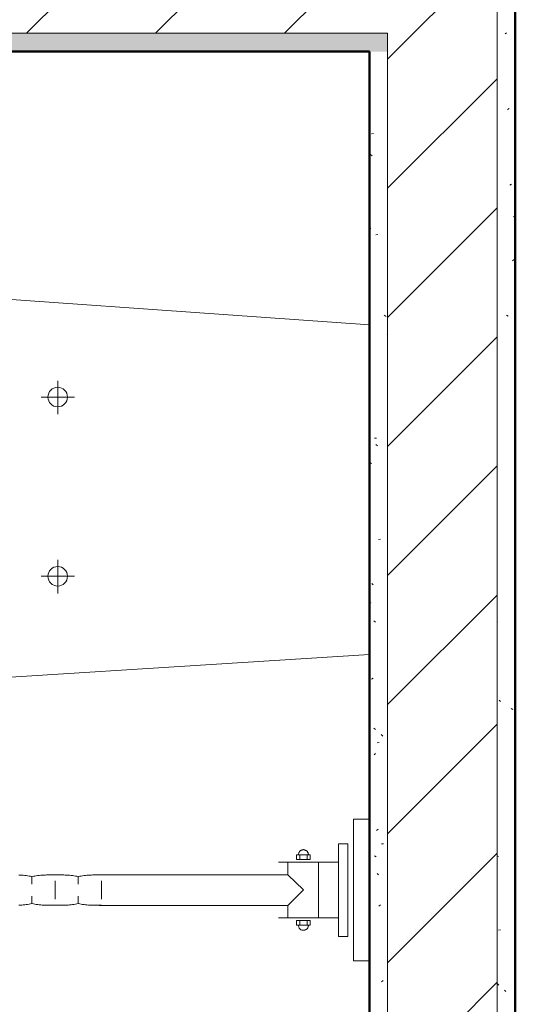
# Model space of a CAD drawing. Header units: millimetres. Extents: x -175722 to -110961, y 52375 to 104640.
# Tile 95 of 146: x -154889 to -154848, y 79697 to 79778. Entities that reach past the tile are written whole.
import ezdxf

# ---------------------------------------------------------------- set-up
doc = ezdxf.new("R2010")
doc.units = ezdxf.units.MM
for name, color, linetype, lineweight in [('A-WALL', 113, 'Continuous', 5), ('A-WALL-PATT', 111, 'Continuous', 50), ('G-IMPT', 8, 'Continuous', 5), ('I-WALL', 2, 'Continuous', 5)]:
    doc.layers.add(name, color=color, linetype=linetype, lineweight=lineweight)
pattern_1 = [(37.5, (-124135.7194, 82209.6026), (-0.2031655, 6.2155416), [0.1676, -4.7356, 0.1676, -5.3162, -5.2419]), (37.5, (-124135.7194, 82209.6026), (-0.2031655, 6.2155416), [-10.3871, 0.1676, -5.0743]), (7.5, (-124135.719, 82209.603), (5.7089758, 9.103654), [0.1676, -2.4775, 0.1676, -4.2517, -1.6935]), (7.5, (-124135.719, 82209.603), (5.7089758, 9.103654), [-7.0645, 0.1676, -1.5259]), (327.5, (-124139.687, 82209.6026), (10.0456335, 0.0182419), [0.1676, -1.4453, 0.1676, -5.6388, -7.5806]), (327.5, (-124139.687, 82209.6026), (10.0456335, 0.0182419), [-7.4193, 0.1676, -7.413]), (317.5, (-124139.687, 82209.603), (9.697195, 2.831187), [0.1676, -0.6388, 0.1676, -3.6388, -4.3548]), (317.5, (-124139.687, 82209.603), (9.697195, 2.831187), [-4.6129, 0.1676, -4.1872])]
pattern_2 = [(45, (-124135.7194, 82209.603), (-5.3033009, 5.3033009), [])]

# ---------------------------------------------------------------- blocks, each defined once
blk = doc.blocks.new('MISKA USTĘPOWA NPS - nowy blok1_dwg_MISKA_NP-906809-PARTER')
at = {"layer": 'G-IMPT'}
for p, q in [((2629650.39, 1570791.56), (2629650.39, 1570675.18)), ((2629650.39, 1570791.56), (2629663.49, 1570791.56)), ((2629650.39, 1570675.18), (2629650.39, 1570791.56)), ((2629650.39, 1570791.56), (2629663.49, 1570791.56)), ((2629663.49, 1570675.18), (2629663.49, 1570791.56)), ((2629663.49, 1570675.18), (2629663.49, 1570791.56)), ((2629645.93, 1570771.47), (2629638.19, 1570771.47)), ((2629638.19, 1570771.47), (2629638.19, 1570695.27)), ((2629638.19, 1570771.47), (2629645.93, 1570771.47)), ((2629638.19, 1570771.47), (2629638.19, 1570695.27)), ((2629645.93, 1570771.47), (2629645.93, 1570695.27)), ((2629645.93, 1570771.47), (2629645.93, 1570695.27)), ((2629603.66, 1570758.37), (2629603.66, 1570762.24)), ((2629603.66, 1570758.37), (2629603.66, 1570762.24)), ((2629603.66, 1570762.24), (2629614.97, 1570762.24)), ((2629603.66, 1570762.24), (2629614.97, 1570762.24)), ((2629605.45, 1570763.58), (2629605.15, 1570763.14)), ((2629605.45, 1570763.58), (2629605.15, 1570763.14)), ((2629605.15, 1570763.14), (2629605.15, 1570762.84)), ((2629605.15, 1570763.14), (2629605.15, 1570762.84)), ((2629605.74, 1570764.33), (2629605.45, 1570764.03)), ((2629605.74, 1570764.33), (2629605.45, 1570764.03)), ((2629605.45, 1570764.03), (2629605.45, 1570763.58)), ((2629605.45, 1570764.03), (2629605.45, 1570763.58)), ((2629606.04, 1570764.92), (2629605.74, 1570764.62)), ((2629606.04, 1570764.92), (2629605.74, 1570764.62)), ((2629605.74, 1570764.62), (2629605.74, 1570764.33)), ((2629605.74, 1570764.62), (2629605.74, 1570764.33)), ((2629606.34, 1570765.22), (2629606.04, 1570764.92)), ((2629606.34, 1570765.22), (2629606.04, 1570764.92)), ((2629606.64, 1570765.52), (2629606.34, 1570765.22)), ((2629606.64, 1570765.52), (2629606.34, 1570765.22)), ((2629606.34, 1570762.24), (2629606.34, 1570758.52)), ((2629606.34, 1570758.52), (2629606.34, 1570762.24)), ((2629606.93, 1570765.82), (2629606.64, 1570765.52)), ((2629606.93, 1570765.82), (2629606.64, 1570765.52)), ((2629607.23, 1570765.96), (2629606.93, 1570765.82)), ((2629607.23, 1570765.96), (2629606.93, 1570765.82)), ((2629607.53, 1570766.11), (2629607.23, 1570765.96)), ((2629607.53, 1570766.11), (2629607.23, 1570765.96)), ((2629608.12, 1570766.26), (2629607.53, 1570766.11)), ((2629608.12, 1570766.26), (2629607.53, 1570766.11)), ((2629608.42, 1570766.41), (2629608.12, 1570766.26)), ((2629608.42, 1570766.41), (2629608.12, 1570766.26)), ((2629608.72, 1570766.41), (2629608.42, 1570766.41)), ((2629608.72, 1570766.41), (2629608.42, 1570766.41)), ((2629609.31, 1570766.56), (2629608.72, 1570766.41)), ((2629609.31, 1570766.56), (2629608.72, 1570766.41)), ((2629609.61, 1570766.41), (2629609.31, 1570766.56)), ((2629609.61, 1570766.41), (2629609.31, 1570766.56)), ((2629610.21, 1570766.41), (2629609.61, 1570766.41)), ((2629610.21, 1570766.41), (2629609.61, 1570766.41)), ((2629610.51, 1570766.26), (2629610.21, 1570766.41)), ((2629610.51, 1570766.26), (2629610.21, 1570766.41)), ((2629610.8, 1570766.11), (2629610.51, 1570766.26)), ((2629610.8, 1570766.11), (2629610.51, 1570766.26)), ((2629611.1, 1570765.96), (2629610.8, 1570766.11)), ((2629611.1, 1570765.96), (2629610.8, 1570766.11)), ((2629611.7, 1570765.82), (2629611.1, 1570765.96)), ((2629611.7, 1570765.82), (2629611.1, 1570765.96)), ((2629611.99, 1570765.52), (2629611.7, 1570765.82)), ((2629611.99, 1570765.52), (2629611.7, 1570765.82)), ((2629612.29, 1570765.22), (2629611.99, 1570765.52)), ((2629612.29, 1570765.22), (2629611.99, 1570765.52)), ((2629612.59, 1570764.92), (2629612.29, 1570765.22)), ((2629612.59, 1570764.92), (2629612.29, 1570765.22)), ((2629612.29, 1570762.24), (2629612.29, 1570758.52)), ((2629612.29, 1570758.52), (2629612.29, 1570762.24)), ((2629612.59, 1570764.62), (2629612.59, 1570764.92)), ((2629612.59, 1570764.62), (2629612.59, 1570764.92)), ((2629612.89, 1570764.33), (2629612.59, 1570764.62)), ((2629612.89, 1570764.33), (2629612.59, 1570764.62)), ((2629613.18, 1570764.03), (2629612.89, 1570764.33)), ((2629613.18, 1570764.03), (2629612.89, 1570764.33)), ((2629613.18, 1570763.58), (2629613.18, 1570764.03)), ((2629613.18, 1570763.58), (2629613.18, 1570764.03)), ((2629613.18, 1570763.14), (2629613.18, 1570763.58)), ((2629613.18, 1570763.14), (2629613.18, 1570763.58)), ((2629613.48, 1570762.84), (2629613.18, 1570763.14)), ((2629613.48, 1570762.84), (2629613.18, 1570763.14)), ((2629613.48, 1570762.39), (2629613.48, 1570762.84)), ((2629613.48, 1570762.84), (2629613.48, 1570762.39)), ((2629614.97, 1570758.37), (2629614.97, 1570762.24)), ((2629614.97, 1570758.37), (2629614.97, 1570762.24)), ((2629638.19, 1570756.29), (2629588.78, 1570756.29)), ((2629588.78, 1570756.29), (2629638.19, 1570756.29)), ((2629596.52, 1570746.02), (2629596.52, 1570756.29)), ((2629596.52, 1570756.29), (2629596.52, 1570746.02)), ((2629614.97, 1570758.37), (2629603.66, 1570758.37)), ((2629603.66, 1570758.37), (2629614.97, 1570758.37)), ((2629621.82, 1570710.75), (2629621.82, 1570756.29)), ((2629621.82, 1570756.29), (2629621.82, 1570710.75)), ((2629376.55, 1570745.72), (2629375.36, 1570745.72)), ((2629376.55, 1570745.72), (2629375.36, 1570745.72)), ((2629377.74, 1570745.57), (2629376.55, 1570745.72)), ((2629377.74, 1570745.57), (2629376.55, 1570745.72)), ((2629378.93, 1570745.57), (2629377.74, 1570745.57)), ((2629378.93, 1570745.57), (2629377.74, 1570745.57)), ((2629380.12, 1570745.43), (2629378.93, 1570745.57)), ((2629380.12, 1570745.43), (2629378.93, 1570745.57)), ((2629381.31, 1570745.28), (2629380.12, 1570745.43)), ((2629381.31, 1570745.28), (2629380.12, 1570745.43)), ((2629382.5, 1570745.13), (2629381.31, 1570745.28)), ((2629382.5, 1570745.13), (2629381.31, 1570745.28)), ((2629383.69, 1570744.83), (2629382.5, 1570745.13)), ((2629383.69, 1570744.83), (2629382.5, 1570745.13)), ((2629384.88, 1570744.68), (2629383.69, 1570744.83)), ((2629384.88, 1570744.68), (2629383.69, 1570744.83)), ((2629386.07, 1570744.38), (2629384.88, 1570744.68)), ((2629386.07, 1570744.38), (2629384.88, 1570744.68)), ((2629387.26, 1570744.68), (2629386.07, 1570744.38)), ((2629387.26, 1570744.68), (2629386.07, 1570744.38)), ((2629386.07, 1570744.38), (2629386.07, 1570738.28)), ((2629386.07, 1570738.28), (2629386.07, 1570744.38)), ((2629388.45, 1570744.83), (2629387.26, 1570744.68)), ((2629388.45, 1570744.83), (2629387.26, 1570744.68)), ((2629389.64, 1570745.13), (2629388.45, 1570744.83)), ((2629389.64, 1570745.13), (2629388.45, 1570744.83)), ((2629390.84, 1570745.28), (2629389.64, 1570745.13)), ((2629390.84, 1570745.28), (2629389.64, 1570745.13)), ((2629392.03, 1570745.43), (2629390.84, 1570745.28)), ((2629392.03, 1570745.43), (2629390.84, 1570745.28)), ((2629393.22, 1570745.57), (2629392.03, 1570745.43)), ((2629393.22, 1570745.57), (2629392.03, 1570745.43)), ((2629394.41, 1570745.57), (2629393.22, 1570745.57)), ((2629394.41, 1570745.57), (2629393.22, 1570745.57)), ((2629395.6, 1570745.72), (2629394.41, 1570745.57)), ((2629395.6, 1570745.72), (2629394.41, 1570745.57)), ((2629396.79, 1570745.72), (2629395.6, 1570745.72)), ((2629396.79, 1570745.72), (2629395.6, 1570745.72)), ((2629397.98, 1570745.87), (2629396.79, 1570745.72)), ((2629397.98, 1570745.87), (2629396.79, 1570745.72)), ((2629399.17, 1570745.87), (2629397.98, 1570745.87)), ((2629399.17, 1570745.87), (2629397.98, 1570745.87)), ((2629400.36, 1570745.87), (2629399.17, 1570745.87)), ((2629400.36, 1570745.87), (2629399.17, 1570745.87)), ((2629401.55, 1570745.87), (2629400.36, 1570745.87)), ((2629401.55, 1570745.87), (2629400.36, 1570745.87)), ((2629402.44, 1570745.87), (2629401.55, 1570745.87)), ((2629402.44, 1570745.87), (2629401.55, 1570745.87)), ((2629403.63, 1570745.87), (2629402.44, 1570745.87)), ((2629403.63, 1570745.87), (2629402.44, 1570745.87)), ((2629404.83, 1570745.87), (2629403.63, 1570745.87)), ((2629404.83, 1570745.87), (2629403.63, 1570745.87)), ((2629406.02, 1570745.87), (2629404.83, 1570745.87)), ((2629406.02, 1570745.87), (2629404.83, 1570745.87)), ((2629407.5, 1570745.87), (2629406.02, 1570745.87)), ((2629407.5, 1570745.87), (2629406.02, 1570745.87)), ((2629408.69, 1570745.87), (2629407.5, 1570745.87)), ((2629408.69, 1570745.87), (2629407.5, 1570745.87)), ((2629409.89, 1570745.87), (2629408.69, 1570745.87)), ((2629409.89, 1570745.87), (2629408.69, 1570745.87)), ((2629411.08, 1570745.87), (2629409.89, 1570745.87)), ((2629411.08, 1570745.87), (2629409.89, 1570745.87)), ((2629412.27, 1570745.87), (2629411.08, 1570745.87)), ((2629412.27, 1570745.87), (2629411.08, 1570745.87)), ((2629413.46, 1570745.72), (2629412.27, 1570745.87)), ((2629413.46, 1570745.72), (2629412.27, 1570745.87)), ((2629414.65, 1570745.72), (2629413.46, 1570745.72)), ((2629414.65, 1570745.72), (2629413.46, 1570745.72)), ((2629415.84, 1570745.57), (2629414.65, 1570745.72)), ((2629415.84, 1570745.57), (2629414.65, 1570745.72)), ((2629417.03, 1570745.57), (2629415.84, 1570745.57)), ((2629417.03, 1570745.57), (2629415.84, 1570745.57)), ((2629418.22, 1570745.43), (2629417.03, 1570745.57)), ((2629418.22, 1570745.43), (2629417.03, 1570745.57)), ((2629419.41, 1570745.28), (2629418.22, 1570745.43)), ((2629419.41, 1570745.28), (2629418.22, 1570745.43)), ((2629420.6, 1570745.13), (2629419.41, 1570745.28)), ((2629420.6, 1570745.13), (2629419.41, 1570745.28)), ((2629421.79, 1570744.83), (2629420.6, 1570745.13)), ((2629421.79, 1570744.83), (2629420.6, 1570745.13)), ((2629422.98, 1570744.68), (2629421.79, 1570744.83)), ((2629422.98, 1570744.68), (2629421.79, 1570744.83)), ((2629424.17, 1570744.38), (2629422.98, 1570744.68)), ((2629424.17, 1570744.38), (2629422.98, 1570744.68)), ((2629425.36, 1570744.68), (2629424.17, 1570744.38)), ((2629425.36, 1570744.68), (2629424.17, 1570744.38)), ((2629424.17, 1570744.38), (2629424.17, 1570738.28)), ((2629424.17, 1570738.28), (2629424.17, 1570744.38)), ((2629426.55, 1570744.83), (2629425.36, 1570744.68)), ((2629426.55, 1570744.83), (2629425.36, 1570744.68)), ((2629427.74, 1570745.13), (2629426.55, 1570744.83)), ((2629427.74, 1570745.13), (2629426.55, 1570744.83)), ((2629428.94, 1570745.28), (2629427.74, 1570745.13)), ((2629428.94, 1570745.28), (2629427.74, 1570745.13)), ((2629430.13, 1570745.43), (2629428.94, 1570745.28)), ((2629430.13, 1570745.43), (2629428.94, 1570745.28)), ((2629431.32, 1570745.57), (2629430.13, 1570745.43)), ((2629431.32, 1570745.57), (2629430.13, 1570745.43)), ((2629432.51, 1570745.57), (2629431.32, 1570745.57)), ((2629432.51, 1570745.57), (2629431.32, 1570745.57)), ((2629433.7, 1570745.72), (2629432.51, 1570745.57)), ((2629433.7, 1570745.72), (2629432.51, 1570745.57)), ((2629434.89, 1570745.72), (2629433.7, 1570745.72)), ((2629434.89, 1570745.72), (2629433.7, 1570745.72)), ((2629436.08, 1570745.87), (2629434.89, 1570745.72)), ((2629436.08, 1570745.87), (2629434.89, 1570745.72)), ((2629437.27, 1570745.87), (2629436.08, 1570745.87)), ((2629437.27, 1570745.87), (2629436.08, 1570745.87)), ((2629438.46, 1570745.87), (2629437.27, 1570745.87)), ((2629438.46, 1570745.87), (2629437.27, 1570745.87)), ((2629439.65, 1570745.87), (2629438.46, 1570745.87)), ((2629439.65, 1570745.87), (2629438.46, 1570745.87)), ((2629440.84, 1570745.87), (2629439.65, 1570745.87)), ((2629440.84, 1570745.87), (2629439.65, 1570745.87)), ((2629440.84, 1570745.87), (2629596.52, 1570745.87)), ((2629440.84, 1570745.87), (2629442.03, 1570745.87)), ((2629596.52, 1570745.87), (2629440.84, 1570745.87)), ((2629440.84, 1570745.87), (2629442.03, 1570745.87)), ((2629443.22, 1570745.87), (2629442.03, 1570745.87)), ((2629442.03, 1570745.87), (2629443.22, 1570745.87)), ((2629596.52, 1570745.87), (2629609.31, 1570733.52)), ((2629596.52, 1570745.87), (2629609.31, 1570733.52)), ((2629405.12, 1570740.96), (2629405.12, 1570725.78)), ((2629405.12, 1570725.78), (2629405.12, 1570740.96)), ((2629443.22, 1570740.96), (2629443.22, 1570725.78)), ((2629443.22, 1570725.78), (2629443.22, 1570740.96)), ((2629386.07, 1570722.36), (2629386.07, 1570728.46)), ((2629386.07, 1570722.36), (2629386.07, 1570728.46)), ((2629424.17, 1570722.36), (2629424.17, 1570728.46)), ((2629424.17, 1570722.36), (2629424.17, 1570728.46)), ((2629609.31, 1570733.52), (2629596.52, 1570720.72)), ((2629609.31, 1570733.52), (2629596.52, 1570720.72)), ((2629376.55, 1570721.02), (2629375.36, 1570720.87)), ((2629376.55, 1570721.02), (2629375.36, 1570720.87)), ((2629377.74, 1570721.02), (2629376.55, 1570721.02)), ((2629377.74, 1570721.02), (2629376.55, 1570721.02)), ((2629378.93, 1570721.17), (2629377.74, 1570721.02)), ((2629378.93, 1570721.17), (2629377.74, 1570721.02)), ((2629380.12, 1570721.32), (2629378.93, 1570721.17)), ((2629380.12, 1570721.32), (2629378.93, 1570721.17)), ((2629381.31, 1570721.46), (2629380.12, 1570721.32)), ((2629381.31, 1570721.46), (2629380.12, 1570721.32)), ((2629382.5, 1570721.61), (2629381.31, 1570721.46)), ((2629382.5, 1570721.61), (2629381.31, 1570721.46)), ((2629383.69, 1570721.76), (2629382.5, 1570721.61)), ((2629383.69, 1570721.76), (2629382.5, 1570721.61)), ((2629384.88, 1570722.06), (2629383.69, 1570721.76)), ((2629384.88, 1570722.06), (2629383.69, 1570721.76)), ((2629386.07, 1570722.36), (2629384.88, 1570722.06)), ((2629386.07, 1570722.36), (2629384.88, 1570722.06)), ((2629387.26, 1570722.06), (2629386.07, 1570722.36)), ((2629387.26, 1570722.06), (2629386.07, 1570722.36)), ((2629388.45, 1570721.76), (2629387.26, 1570722.06)), ((2629388.45, 1570721.76), (2629387.26, 1570722.06)), ((2629389.64, 1570721.61), (2629388.45, 1570721.76)), ((2629389.64, 1570721.61), (2629388.45, 1570721.76)), ((2629390.84, 1570721.46), (2629389.64, 1570721.61)), ((2629390.84, 1570721.46), (2629389.64, 1570721.61)), ((2629392.03, 1570721.32), (2629390.84, 1570721.46)), ((2629392.03, 1570721.32), (2629390.84, 1570721.46)), ((2629393.22, 1570721.17), (2629392.03, 1570721.32)), ((2629393.22, 1570721.17), (2629392.03, 1570721.32)), ((2629394.41, 1570721.02), (2629393.22, 1570721.17)), ((2629394.41, 1570721.02), (2629393.22, 1570721.17)), ((2629395.6, 1570721.02), (2629394.41, 1570721.02)), ((2629395.6, 1570721.02), (2629394.41, 1570721.02)), ((2629396.79, 1570720.87), (2629395.6, 1570721.02)), ((2629396.79, 1570720.87), (2629395.6, 1570721.02)), ((2629397.98, 1570720.87), (2629396.79, 1570720.87)), ((2629397.98, 1570720.87), (2629396.79, 1570720.87)), ((2629399.17, 1570720.87), (2629397.98, 1570720.87)), ((2629399.17, 1570720.87), (2629397.98, 1570720.87)), ((2629400.36, 1570720.87), (2629399.17, 1570720.87)), ((2629400.36, 1570720.87), (2629399.17, 1570720.87)), ((2629401.55, 1570720.87), (2629400.36, 1570720.87)), ((2629401.55, 1570720.87), (2629400.36, 1570720.87)), ((2629402.74, 1570720.87), (2629401.55, 1570720.87)), ((2629402.74, 1570720.87), (2629401.55, 1570720.87)), ((2629403.93, 1570720.87), (2629402.74, 1570720.87)), ((2629403.93, 1570720.87), (2629402.74, 1570720.87)), ((2629405.12, 1570720.87), (2629403.93, 1570720.87)), ((2629405.12, 1570720.87), (2629403.93, 1570720.87)), ((2629406.31, 1570720.87), (2629405.12, 1570720.87)), ((2629406.31, 1570720.87), (2629405.12, 1570720.87)), ((2629407.5, 1570720.87), (2629406.31, 1570720.87)), ((2629407.5, 1570720.87), (2629406.31, 1570720.87)), ((2629408.69, 1570720.87), (2629407.5, 1570720.87)), ((2629408.69, 1570720.87), (2629407.5, 1570720.87)), ((2629409.89, 1570720.87), (2629408.69, 1570720.87)), ((2629409.89, 1570720.87), (2629408.69, 1570720.87)), ((2629411.08, 1570720.87), (2629409.89, 1570720.87)), ((2629411.08, 1570720.87), (2629409.89, 1570720.87)), ((2629412.27, 1570720.87), (2629411.08, 1570720.87)), ((2629412.27, 1570720.87), (2629411.08, 1570720.87)), ((2629413.46, 1570720.87), (2629412.27, 1570720.87)), ((2629413.46, 1570720.87), (2629412.27, 1570720.87)), ((2629414.65, 1570721.02), (2629413.46, 1570720.87)), ((2629414.65, 1570721.02), (2629413.46, 1570720.87)), ((2629415.84, 1570721.02), (2629414.65, 1570721.02)), ((2629415.84, 1570721.02), (2629414.65, 1570721.02)), ((2629417.03, 1570721.17), (2629415.84, 1570721.02)), ((2629417.03, 1570721.17), (2629415.84, 1570721.02)), ((2629418.22, 1570721.32), (2629417.03, 1570721.17)), ((2629418.22, 1570721.32), (2629417.03, 1570721.17)), ((2629419.41, 1570721.46), (2629418.22, 1570721.32)), ((2629419.41, 1570721.46), (2629418.22, 1570721.32)), ((2629420.6, 1570721.61), (2629419.41, 1570721.46)), ((2629420.6, 1570721.61), (2629419.41, 1570721.46)), ((2629421.79, 1570721.76), (2629420.6, 1570721.61)), ((2629421.79, 1570721.76), (2629420.6, 1570721.61)), ((2629422.98, 1570722.06), (2629421.79, 1570721.76)), ((2629422.98, 1570722.06), (2629421.79, 1570721.76)), ((2629424.17, 1570722.36), (2629422.98, 1570722.06)), ((2629424.17, 1570722.36), (2629422.98, 1570722.06)), ((2629425.36, 1570722.06), (2629424.17, 1570722.36)), ((2629425.36, 1570722.06), (2629424.17, 1570722.36)), ((2629426.55, 1570721.76), (2629425.36, 1570722.06)), ((2629426.55, 1570721.76), (2629425.36, 1570722.06)), ((2629427.74, 1570721.61), (2629426.55, 1570721.76)), ((2629427.74, 1570721.61), (2629426.55, 1570721.76)), ((2629428.94, 1570721.46), (2629427.74, 1570721.61)), ((2629428.94, 1570721.46), (2629427.74, 1570721.61)), ((2629430.13, 1570721.32), (2629428.94, 1570721.46)), ((2629430.13, 1570721.32), (2629428.94, 1570721.46)), ((2629431.32, 1570721.17), (2629430.13, 1570721.32)), ((2629431.32, 1570721.17), (2629430.13, 1570721.32)), ((2629432.51, 1570721.02), (2629431.32, 1570721.17)), ((2629432.51, 1570721.02), (2629431.32, 1570721.17)), ((2629433.7, 1570721.02), (2629432.51, 1570721.02)), ((2629433.7, 1570721.02), (2629432.51, 1570721.02)), ((2629434.89, 1570720.87), (2629433.7, 1570721.02)), ((2629434.89, 1570720.87), (2629433.7, 1570721.02)), ((2629436.08, 1570720.87), (2629434.89, 1570720.87)), ((2629436.08, 1570720.87), (2629434.89, 1570720.87)), ((2629437.27, 1570720.87), (2629436.08, 1570720.87)), ((2629437.27, 1570720.87), (2629436.08, 1570720.87)), ((2629438.46, 1570720.87), (2629437.27, 1570720.87)), ((2629438.46, 1570720.87), (2629437.27, 1570720.87)), ((2629439.65, 1570720.87), (2629438.46, 1570720.87)), ((2629439.65, 1570720.87), (2629438.46, 1570720.87)), ((2629440.84, 1570720.87), (2629439.65, 1570720.87)), ((2629440.84, 1570720.87), (2629439.65, 1570720.87)), ((2629442.03, 1570720.87), (2629440.84, 1570720.87)), ((2629442.03, 1570720.87), (2629440.84, 1570720.87)), ((2629596.52, 1570720.72), (2629441.44, 1570720.72)), ((2629596.52, 1570720.72), (2629441.44, 1570720.72)), ((2629443.22, 1570720.87), (2629442.03, 1570720.87)), ((2629442.03, 1570720.87), (2629443.22, 1570720.87)), ((2629596.52, 1570720.72), (2629596.52, 1570710.75)), ((2629596.52, 1570720.72), (2629596.52, 1570710.75)), ((2629638.19, 1570710.6), (2629588.78, 1570710.6)), ((2629588.78, 1570710.6), (2629638.19, 1570710.6)), ((2629603.66, 1570704.65), (2629603.66, 1570708.37)), ((2629603.66, 1570704.65), (2629603.66, 1570708.37)), ((2629603.66, 1570708.37), (2629614.97, 1570708.37)), ((2629603.66, 1570708.37), (2629614.97, 1570708.37)), ((2629614.97, 1570704.65), (2629603.66, 1570704.65)), ((2629603.66, 1570704.65), (2629614.97, 1570704.65)), ((2629605.15, 1570703.61), (2629605.15, 1570704.05)), ((2629605.15, 1570703.61), (2629605.15, 1570704.05)), ((2629605.45, 1570703.16), (2629605.15, 1570703.61)), ((2629605.45, 1570703.16), (2629605.15, 1570703.61)), ((2629605.45, 1570702.86), (2629605.45, 1570703.16)), ((2629605.45, 1570702.86), (2629605.45, 1570703.16)), ((2629605.74, 1570702.41), (2629605.45, 1570702.86)), ((2629605.74, 1570702.41), (2629605.45, 1570702.86)), ((2629606.34, 1570704.5), (2629606.34, 1570708.37)), ((2629606.34, 1570708.37), (2629606.34, 1570704.5)), ((2629612.29, 1570704.5), (2629612.29, 1570708.37)), ((2629612.29, 1570708.37), (2629612.29, 1570704.5)), ((2629613.18, 1570702.86), (2629612.89, 1570702.41)), ((2629613.18, 1570702.86), (2629612.89, 1570702.41)), ((2629613.48, 1570704.05), (2629613.18, 1570703.61)), ((2629613.48, 1570704.05), (2629613.18, 1570703.61)), ((2629613.18, 1570703.61), (2629613.18, 1570703.16)), ((2629613.18, 1570703.61), (2629613.18, 1570703.16)), ((2629613.18, 1570703.16), (2629613.18, 1570702.86)), ((2629613.18, 1570703.16), (2629613.18, 1570702.86)), ((2629613.48, 1570704.5), (2629613.48, 1570704.05)), ((2629613.48, 1570704.05), (2629613.48, 1570704.5)), ((2629614.97, 1570704.65), (2629614.97, 1570708.37)), ((2629614.97, 1570704.65), (2629614.97, 1570708.37)), ((2629605.74, 1570702.12), (2629605.74, 1570702.41)), ((2629605.74, 1570702.12), (2629605.74, 1570702.41)), ((2629606.04, 1570701.82), (2629605.74, 1570702.12)), ((2629606.04, 1570701.82), (2629605.74, 1570702.12)), ((2629606.34, 1570701.52), (2629606.04, 1570701.82)), ((2629606.34, 1570701.52), (2629606.04, 1570701.82)), ((2629606.64, 1570701.22), (2629606.34, 1570701.52)), ((2629606.64, 1570701.22), (2629606.34, 1570701.52)), ((2629606.93, 1570701.07), (2629606.64, 1570701.22)), ((2629606.93, 1570701.07), (2629606.64, 1570701.22)), ((2629607.23, 1570700.78), (2629606.93, 1570701.07)), ((2629607.23, 1570700.78), (2629606.93, 1570701.07)), ((2629607.53, 1570700.63), (2629607.23, 1570700.78)), ((2629607.53, 1570700.63), (2629607.23, 1570700.78)), ((2629608.12, 1570700.48), (2629607.53, 1570700.63)), ((2629608.12, 1570700.48), (2629607.53, 1570700.63)), ((2629608.42, 1570700.33), (2629608.12, 1570700.48)), ((2629608.42, 1570700.33), (2629608.12, 1570700.48)), ((2629608.72, 1570700.33), (2629608.42, 1570700.33)), ((2629608.72, 1570700.33), (2629608.42, 1570700.33)), ((2629609.31, 1570700.33), (2629608.72, 1570700.33)), ((2629609.31, 1570700.33), (2629608.72, 1570700.33)), ((2629609.61, 1570700.33), (2629609.31, 1570700.33)), ((2629609.61, 1570700.33), (2629609.31, 1570700.33)), ((2629610.21, 1570700.33), (2629609.61, 1570700.33)), ((2629610.21, 1570700.33), (2629609.61, 1570700.33)), ((2629610.51, 1570700.48), (2629610.21, 1570700.33)), ((2629610.51, 1570700.48), (2629610.21, 1570700.33)), ((2629610.8, 1570700.63), (2629610.51, 1570700.48)), ((2629610.8, 1570700.63), (2629610.51, 1570700.48)), ((2629611.1, 1570700.78), (2629610.8, 1570700.63)), ((2629611.1, 1570700.78), (2629610.8, 1570700.63)), ((2629611.7, 1570701.07), (2629611.1, 1570700.78)), ((2629611.7, 1570701.07), (2629611.1, 1570700.78)), ((2629611.99, 1570701.22), (2629611.7, 1570701.07)), ((2629611.99, 1570701.22), (2629611.7, 1570701.07)), ((2629612.29, 1570701.52), (2629611.99, 1570701.22)), ((2629612.29, 1570701.52), (2629611.99, 1570701.22)), ((2629612.59, 1570701.82), (2629612.29, 1570701.52)), ((2629612.59, 1570701.82), (2629612.29, 1570701.52)), ((2629612.89, 1570702.41), (2629612.59, 1570702.12)), ((2629612.89, 1570702.41), (2629612.59, 1570702.12)), ((2629612.59, 1570702.12), (2629612.59, 1570701.82)), ((2629612.59, 1570702.12), (2629612.59, 1570701.82)), ((2629638.19, 1570695.27), (2629645.93, 1570695.27)), ((2629638.19, 1570695.27), (2629645.93, 1570695.27)), ((2629650.39, 1570675.18), (2629663.49, 1570675.18)), ((2629650.39, 1570675.18), (2629663.49, 1570675.18))]:
    blk.add_line(p, q, dxfattribs=at)
at = {"layer": 'G-IMPT', "flags": 128}
for points in [[(2629663.61, 1571197.84), (2629229.46, 1571228.57), (2629187.27, 1571231.66), (2629144.04, 1571231.14), (2629130.81, 1571228.69), (2629117.1, 1571224.96), (2629103.75, 1571220.08), (2629090.84, 1571214.07), (2629078.48, 1571206.99), (2629066.74, 1571198.87), (2629055.72, 1571189.79), (2629040.44, 1571174.19), (2629027.68, 1571157.38), (2629020.22, 1571145.11), (2629010.26, 1571124.48), (2629005.78, 1571110.53), (2629001.22, 1571091.05), (2628999.34, 1571076.76), (2628998.65, 1571062.37)], [(2629407.26, 1571151.86), (2629407.26, 1571138.46), (2629407.26, 1571124.37)], [(2629420.99, 1571138.46), (2629407.26, 1571138.46), (2629393.76, 1571138.46)], [(2628998.65, 1571062.37), (2628999.34, 1571047.97), (2629001.22, 1571033.68), (2629005.78, 1571014.2), (2629010.26, 1571000.25), (2629020.22, 1570979.62), (2629027.68, 1570967.35), (2629040.44, 1570950.54), (2629055.72, 1570934.94), (2629066.74, 1570925.86), (2629078.48, 1570917.75), (2629090.84, 1570910.66), (2629103.75, 1570904.65), (2629117.1, 1570899.77), (2629130.81, 1570896.04), (2629144.04, 1570896.45), (2629187.27, 1570895.92), (2629229.41, 1570899.42), (2629663.61, 1570926.89)], [(2629407.26, 1571004.61), (2629407.26, 1570991.21), (2629407.26, 1570977.12)], [(2629420.99, 1570991.21), (2629407.26, 1570991.21), (2629393.76, 1570991.21)]]:
    blk.add_lwpolyline(points, dxfattribs=at)
at = {"layer": 'G-IMPT'}
for centre in [(2629407.26, 1571138.46), (2629407.26, 1570991.21)]:
    blk.add_circle(centre, 8.04, dxfattribs=at)
blk = doc.blocks.new('MISKA USTĘPOWA NPS - Typ 1-2425096-PARTER')
at = {"rotation": 269.9999999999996}
blk.add_blockref('MISKA USTĘPOWA NPS - nowy blok1_dwg_MISKA_NP-906809-PARTER', (-1570937.37, 2629723.61), dxfattribs=at)
blk = doc.blocks.new('1')
at = {"layer": 'A-WALL-PATT', "lineweight": 5}
h = blk.add_hatch(dxfattribs=at)
h.set_pattern_fill('FP_3', color=256, scale=0.1, style=0, pattern_type=2)
h.set_pattern_definition(pattern_2)
h.paths.add_polyline_path([(-150701.154, 84968.747), (-150701.154, 84977.747), (-150825.154, 84977.747), (-150825.154, 84968.747), (-150710.154, 84968.747)])
h.paths.add_polyline_path([(-150920.154, 84968.747), (-150920.154, 84977.747), (-150935.154, 84977.747), (-150935.154, 84968.747), (-150933.654, 84968.747)])
h = blk.add_hatch(dxfattribs=at)
h.set_pattern_fill('FP_1', color=256, scale=0.1, style=0, pattern_type=2)
h.set_pattern_definition(pattern_1)
h.paths.add_polyline_path([(-150699.654, 84763.247), (-150699.654, 84977.747), (-150701.154, 84977.747), (-150701.154, 84763.247)])
h = blk.add_hatch(dxfattribs=at)
h.set_pattern_fill('FP_1', color=256, scale=0.1, style=0, pattern_type=2)
h.set_pattern_definition(pattern_1)
h.paths.add_polyline_path([(-150710.154, 84967.247), (-150710.154, 84968.747), (-150825.154, 84968.747), (-150825.154, 84967.247), (-150711.654, 84967.247)])
h.paths.add_polyline_path([(-150920.154, 84967.247), (-150920.154, 84968.747), (-150933.654, 84968.747), (-150933.654, 84967.247), (-150924.789, 84967.247)])
h = blk.add_hatch(dxfattribs=at)
h.set_pattern_fill('FP_3', color=256, scale=0.1, style=0, pattern_type=2)
h.set_pattern_definition(pattern_2)
h.paths.add_polyline_path([(-150701.154, 84761.747), (-150701.154, 84968.747), (-150710.154, 84968.747), (-150710.154, 84761.747)])
h = blk.add_hatch(dxfattribs=at)
h.set_pattern_fill('FP_1', color=256, scale=0.1, style=0, pattern_type=2)
h.set_pattern_definition(pattern_1)
h.paths.add_polyline_path([(-150710.154, 84763.247), (-150710.154, 84967.247), (-150711.654, 84967.247), (-150711.654, 84763.247)])
at = {"layer": 'A-WALL'}
for p, q in [((-150701.154, 84761.747), (-150701.154, 84977.747)), ((-150710.154, 84968.747), (-150825.154, 84968.747)), ((-150710.154, 84761.747), (-150710.154, 84968.747))]:
    blk.add_line(p, q, dxfattribs=at)
at = {"layer": 'I-WALL', "lineweight": 50}
for p, q in [((-150699.654, 84763.247), (-150699.654, 84979.247)), ((-150820.519, 84967.247), (-150711.654, 84967.247)), ((-150711.654, 84967.247), (-150711.654, 84763.247))]:
    blk.add_line(p, q, dxfattribs=at)
at = {"layer": 'G-IMPT', "xscale": 0.1, "yscale": 0.1, "zscale": 0.1, "rotation": 90}
blk.add_blockref('MISKA USTĘPOWA NPS - Typ 1-2425096-PARTER', (-150705.654, 84918.747), dxfattribs=at)

msp = doc.modelspace()

# ---------------------------------------------------------------- block references
msp.add_blockref('1', (-4148.58187, -5192.22609))

doc.saveas('drawing.dxf')
